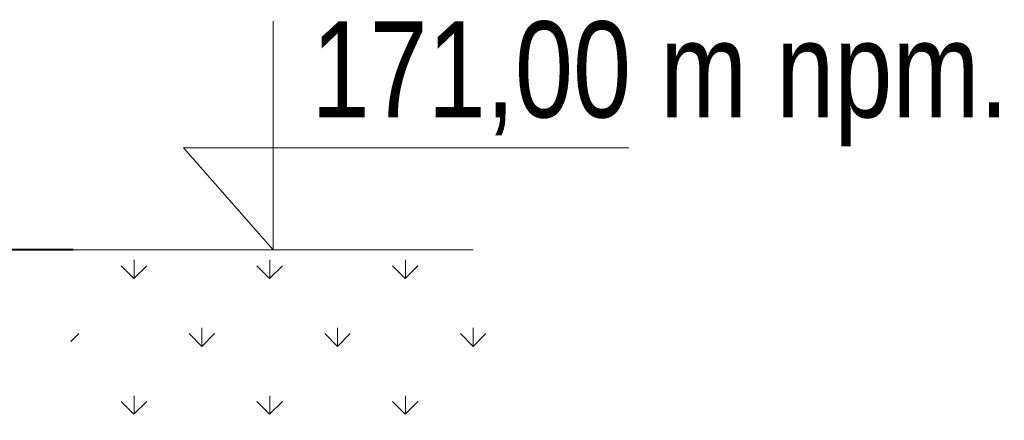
# Model space of a CAD drawing. Extents: x 8447392 to 8536225, y 5996969 to 6031026.
# Tile 19 of 37: x 8453603 to 8454515, y 6006766 to 6007136. Entities that reach past the tile are written whole.
import ezdxf

# ---------------------------------------------------------------- set-up
doc = ezdxf.new("R2010")
doc.units = 0
doc.header["$MEASUREMENT"] = 0
doc.layers.add('A_LINIA CIENKA', color=250, linetype='CONTINUOUS', lineweight=9)
doc.layers.add('A_LINIA GRUBA', color=250, linetype='CONTINUOUS', lineweight=40)
doc.layers.add('opisy', color=7, linetype='CONTINUOUS')
doc.styles.add('Arial', font='arial.ttf')

msp = doc.modelspace()

# ---------------------------------------------------------------- hatches: boundary and pattern name
at = {"layer": 'A_LINIA CIENKA', "linetype": 'ByBlock'}
h = msp.add_hatch(dxfattribs=at)
h.set_pattern_fill('GRASS', color=256, scale=88.9, style=0)
h.set_pattern_definition([(90, (424585073.4309408, -517313254.0895095), (62.86179283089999, 62.86179283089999), [16.66875, -109.0548357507]), (135, (424585073.4309408, -517313254.0895095), (62.86179284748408, 62.86179284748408), [16.66875, -72.23125]), (45.00000000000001, (424585073.4309408, -517313254.0895095), (62.86179284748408, -62.86179284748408), [16.66875, -72.23125])])
h.paths.add_polyline_path([(8453652.413109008, 6006923.263844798), (8454023.016509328, 6006923.263844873), (8454023.016509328, 6006765.505458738), (8453652.413109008, 6006765.505458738)])

# ---------------------------------------------------------------- linework, layer by layer
msp.add_line((8454023.016509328, 6006923.263844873), (8451429.913109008, 6006923.263844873), dxfattribs=at)
msp.add_lwpolyline([(8454167.342868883, 6007017.908183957), (8453754.454781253, 6007017.908183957), (8453837.714809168, 6006923.263844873), (8453837.714809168, 6007135.067567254)], dxfattribs=at)
at = {"layer": 'A_LINIA GRUBA', "linetype": 'ByBlock'}
msp.add_line((8453652.413109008, 6006923.263844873), (8453122.280137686, 6006923.263844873), dxfattribs=at)

# ---------------------------------------------------------------- texts
at = {"layer": 'opisy', "lineweight": 9, "style": 'Arial', "width": 0.78}
msp.add_text('171,00 m npm.', height=88.9, dxfattribs=at).set_placement((8453873.254834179, 6007045.984961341))

doc.saveas('drawing.dxf')
